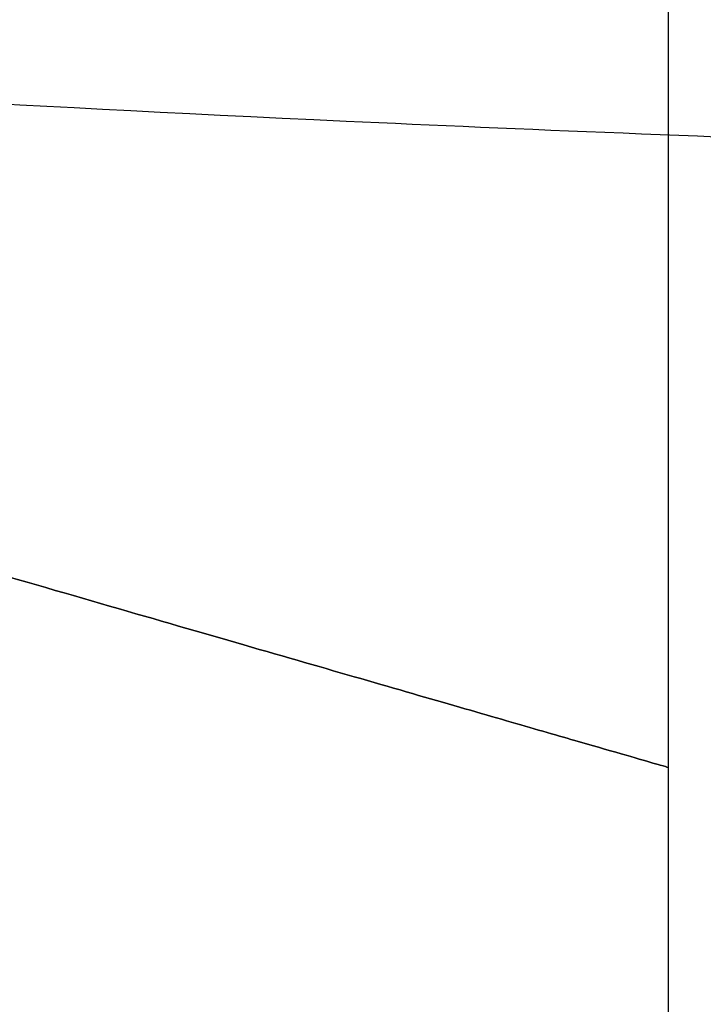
# Model space of a CAD drawing. Header units: millimetres. Extents: x -761 to -147, y -807 to -217.
# Tile 142 of 256: x -687.418 to -686.881, y -671.388 to -670.614. Entities that reach past the tile are written whole.
import ezdxf

# ---------------------------------------------------------------- set-up
doc = ezdxf.new("R2010")
doc.units = ezdxf.units.MM
doc.layers.add('Calque 16', color=7, linetype='Continuous', true_color=0x343231)
doc.layers.add('Calque 17', color=7, linetype='Continuous', true_color=0x343231)

msp = doc.modelspace()

# ---------------------------------------------------------------- linework, layer by layer
at = {"layer": 'Calque 16'}
for points in [[(-686.90851, -671.20139, -106.90672), (-686.90851, -671.20139, -105.29743), (-688.45454, -670.75461, -105.29743), (-690.00057, -670.30782, -105.29743), (-690.00057, -670.30782, -106.90672), (-690.00057, -670.30782, -108.51601), (-688.45454, -670.75461, -108.51601), (-686.90851, -671.20139, -108.51601), (-686.90851, -671.20139, -106.90672)], [(-686.90842, -671.97931, -106.90672), (-686.90842, -671.97931, -105.29743), (-688.4545, -671.53271, -105.29743), (-690.00058, -671.0861, -105.29743), (-690.00058, -671.0861, -106.90672), (-690.00058, -671.0861, -108.51601), (-688.4545, -671.53271, -108.51601), (-686.90842, -671.97931, -108.51601), (-686.90842, -671.97931, -106.90672)]]:
    msp.add_rational_spline(points, [1, 0.707106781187, 1, 0.707106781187, 1, 0.707106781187, 1, 0.707106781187, 1], degree=2, knots=[0, 0, 0, 2.527869, 2.527869, 5.055738, 5.055738, 7.583607, 7.583607, 10.111476, 10.111476, 10.111476], dxfattribs=at)
msp.add_open_spline([(-686.90851, -670.42324, -106.90672), (-686.90852, -670.94208, -106.90672), (-686.90854, -671.46077, -106.90672), (-686.90842, -671.97931, -106.90672)], degree=3, dxfattribs=at)
at = {"layer": 'Calque 17'}
msp.add_rational_spline([(-639.52988, -671.03444, -1.0713), (-687.94978, -671.02302, -2.56941), (-687.94979, -670.62018, -49.97534)], [1, 0.718192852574, 1], degree=2, dxfattribs=at)

doc.saveas('drawing.dxf')
